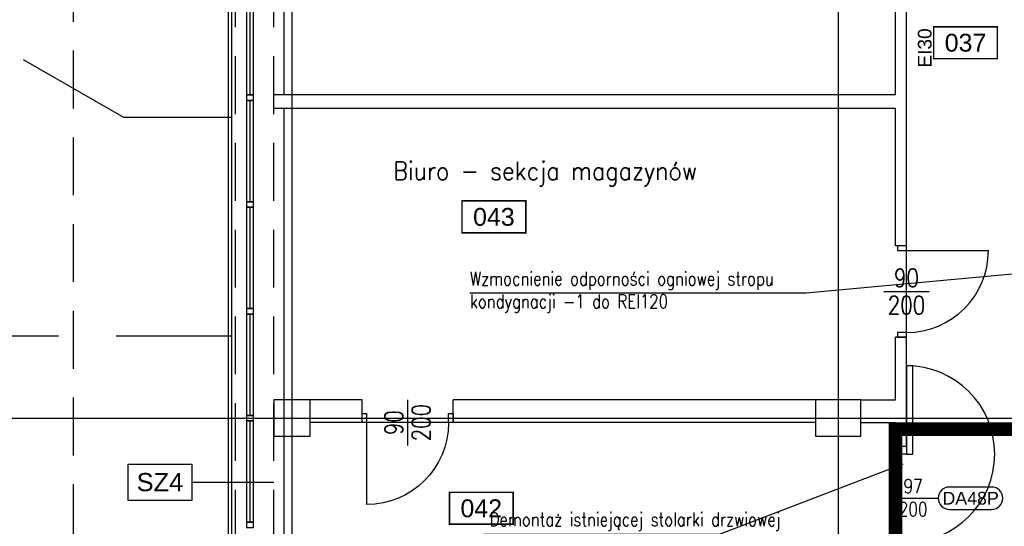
# Model space of a CAD drawing. Header units: centimetres. Extents: x -228435 to 56419, y -89367 to 477256.
# Tile 24 of 53: x -74130 to -63315, y 51811 to 57375. Entities that reach past the tile are written whole.
import ezdxf
from ezdxf.enums import TextEntityAlignment as Align

# ---------------------------------------------------------------- set-up
doc = ezdxf.new("R2010")
doc.units = ezdxf.units.CM
doc.header["$LTSCALE"] = 50
for name, pattern in [('Kondygnacja -1$0$DIVIDE', [31.75, 12.7, -6.35, 0, -6.35, 0, -6.35]), ('Kondygnacja -1$0$HIDDEN', [9.525, 6.35, -3.175]), ('Osie rzutów$0$DASHDOT2', [12.7, 6.35, -3.175, 0, -3.175])]:
    doc.linetypes.add(name, pattern=pattern)
doc.layers.get('0').update_dxf_attribs({"color": 8})
for name, color, linetype in [('Kondygnacja -1$0$ARCH_ETAPOWANIE', 8, 'Kondygnacja -1$0$DIVIDE'), ('Kondygnacja -1$0$ARCH_INFO_ETYK_DRZWI', 8, 'Continuous'), ('Kondygnacja -1$0$ARCH_INFO_ETYK_DRZWI_IST', 8, 'Continuous'), ('Kondygnacja -1$0$ARCH_INFO_ODPORNOŚĆ OGNIOWA', 8, 'Continuous'), ('Kondygnacja -1$0$ARCH_INFO_OPISY', 8, 'Continuous'), ('Kondygnacja -1$0$ARCH_INFO_OPISY_IST', 8, 'Continuous'), ('Kondygnacja -1$0$ARCH_INFO_OPISY_PRZEGRODY_IST', 8, 'Continuous'), ('Kondygnacja -1$0$ARCH_MUROWANE_IST', 8, 'Continuous'), ('Kondygnacja -1$0$ARCH_NIEWIDOK_IST', 8, 'Kondygnacja -1$0$HIDDEN'), ('Kondygnacja -1$0$ARCH_STROP', 8, 'Continuous'), ('Kondygnacja -1$0$ARCH_WIDOK_IST', 8, 'Continuous'), ('Kondygnacja -1$0$ARCH_ŚLUSARKA_DRZWI', 8, 'Continuous'), ('Kondygnacja -1$0$ARCH_ŚLUSARKA_DRZWI_IST', 8, 'Continuous'), ('Kondygnacja -1$0$ARCH_ŚLUSARKA_OKNA_IST', 8, 'Continuous'), ('Kondygnacja -1$0$ARCH_ŻELBET_IST', 8, 'Continuous'), ('Osie rzutów$0$ARCH_INFO_OSIE_IST', 8, 'Osie rzutów$0$DASHDOT2'), ('Pomieszczenia -1$0$ARCH_INFO_AREA_ETYKIETY_200', 8, 'Continuous')]:
    doc.layers.add(name, color=color, linetype=linetype)
doc.styles.add('Kondygnacja -1$0$Arial', font='ARIAL.TTF')
doc.styles.add('Kondygnacja -1$0$Romans', font='Romans.shx', dxfattribs={"width": 0.7})
doc.styles.add('Kondygnacja -1$0$ROMANS-50-CM', font='romans.shx', dxfattribs={"width": 0.8, "height": 10})
doc.styles.add('Kondygnacja -1$0$Standard', font='txt')
doc.styles.add('Pomieszczenia -1$0$Arial', font='ARIAL.TTF')
doc.dimstyles.new('Kondygnacja -1$0$ISO-25', dxfattribs={"dimtxt": 2.5, "dimasz": 2.5, "dimexe": 1.25, "dimexo": 0.625, "dimtad": 1, "dimtxsty": 'Kondygnacja -1$0$Standard', "dimcen": 2.5, "dimadec": 0, "dimazin": 0, "dimtfac": 1, "dimtmove": 0, "dimatfit": 3, "dimfxl": 0, "dimarcsym": 0})

# ---------------------------------------------------------------- blocks, each defined once
blk = doc.blocks.new('Kondygnacja -1$0$T-drzwi_prawe-200')
at = {"layer": 'Kondygnacja -1$0$ARCH_INFO_ETYK_DRZWI'}
blk.add_line((0, 0), (60, 0), dxfattribs=at)
blk.add_lwpolyline([(143.7, 17.5), (77.5, 17.5, 1), (77.5, -17.5), (143.7, -17.5, 1)], format="xyb", close=True, dxfattribs=at)
at = {"layer": 'Kondygnacja -1$0$ARCH_INFO_ETYK_DRZWI', "color": 1, "style": 'Kondygnacja -1$0$Arial'}
blk.add_attdef('ADS_DRZWI:ODPORNOŚĆ_OGNIOWA', text='', height=20, rotation=90, dxfattribs=at).set_placement((-25.5, 0.1), align=Align.BOTTOM_CENTER)
at = {"layer": 'Kondygnacja -1$0$ARCH_INFO_ETYK_DRZWI', "style": 'Kondygnacja -1$0$Romans', "width": 0.8}
for tag, p in [('ADS_DRZWI:SZEROKOŚĆ', (20.5, 8)), ('ADS_DRZWI:WYSOKOŚĆ', (20.5, -28))]:
    blk.add_attdef(tag, text='', height=22, dxfattribs=at).set_placement(p, align=Align.CENTER)
at = {"layer": 'Kondygnacja -1$0$ARCH_INFO_ETYK_DRZWI', "style": 'Kondygnacja -1$0$Arial'}
blk.add_attdef('ADS_DRZWI:SYMBOL', text='', height=20, dxfattribs=at).set_placement((110.7, 0), align=Align.MIDDLE)
blk = doc.blocks.new('Kondygnacja -1$0$_Dot')
at = {"color": 0, "linetype": 'ByBlock', "lineweight": -2}
blk.add_line((-0.5, 0), (-1, 0), dxfattribs=at)
at = {"color": 0, "linetype": 'ByBlock', "const_width": 0.5}
blk.add_lwpolyline([(-0.25, 0, 1), (0.25, 0, 1)], format="xyb", close=True, dxfattribs=at)
blk = doc.blocks.new('Kondygnacja -1$0$DRZWI90')
blk.add_line((-45, 0), (-45, 90))
at = {"lineweight": -3}
for p, q in [((0, -25), (0, 25)), ((45, 0), (-45, 0))]:
    blk.add_line(p, q, dxfattribs=at)
for points in [[(-50, -10), (-45, -10), (-45, 0), (-50, 0)], [(45, -10), (50, -10), (50, 0), (45, 0)]]:
    blk.add_lwpolyline(points, close=True, dxfattribs=at)
blk.add_arc((-45, 0), 90, 0, 90, dxfattribs=at)
blk = doc.blocks.new('Pomieszczenia -1$0$etykieta_numer')
at = {"color": 0, "linetype": 'ByBlock', "const_width": 2.44}
blk.add_lwpolyline([(-50, -50), (-50, 0), (50, 0), (50, -50)], close=True, dxfattribs=at)
at = {"color": 0, "linetype": 'ByBlock', "style": 'Pomieszczenia -1$0$Arial'}
blk.add_attdef('AECAREA:NUMER_LOKALU', text='', height=28, dxfattribs=at).set_placement((0, -25), align=Align.MIDDLE)
blk = doc.blocks.new('Osie rzutów')
at = {"layer": 'Osie rzutów$0$ARCH_INFO_OSIE_IST', "ltscale": 10}
for p, q in [((4930, 12510), (4930, 4623.26)), ((5000, 12510), (5000, 4512.32)), ((5600, 12510), (5600, 4512.32)), ((4436.04, 9800), (15156.54, 9800))]:
    blk.add_line(p, q, dxfattribs=at)

msp = doc.modelspace()

# ---------------------------------------------------------------- linework, layer by layer
at = {"layer": 'Kondygnacja -1$0$ARCH_ETAPOWANIE', "ltscale": 10, "const_width": 150}
msp.add_lwpolyline([(-32748.04, 102637.868), (-71890, 102637.868), (-71890, 102637.868), (-59420, 102643.954), (-59420, 89588.736), (-59020, 89588.736), (-59020, 77200), (-62990, 77200), (-62990, 52880), (-64510, 52880), (-64510, 50140), (-71792.787, 50140), (-71791.154, 44617.85), (-64520, 44617.85), (-64520, 43500), (-62990, 43500), (-62990, 12320), (-64520, 12320), (-64520, 10920), (-71740, 10920), (-71740, -6411.936)], dxfattribs=at)
at = {"layer": 'Kondygnacja -1$0$ARCH_INFO_OPISY_PRZEGRODY_IST'}
msp.add_lwpolyline([(-72239.107, 52295.597), (-72239.107, 52095.597), (-72939.107, 52095.597), (-72939.107, 52495.597), (-72239.107, 52495.597), (-72239.107, 52295.597), (-71340, 52295.597)], dxfattribs=at)
at = {"layer": 'Kondygnacja -1$0$ARCH_MUROWANE_IST', "ltscale": 4}
for p, q in [((-64510, 56550), (-64510, 59160)), ((-64390, 54890), (-64390, 59160)), ((-64510, 56550), (-71340, 56550)), ((-64510, 56400), (-71340, 56400)), ((-64510, 54890), (-64510, 56400)), ((-64390, 54890), (-64510, 54890)), ((-64510, 53200), (-64510, 53890)), ((-64390, 53890), (-64510, 53890)), ((-64390, 52690), (-64390, 53890)), ((-70370, 53200), (-70940, 53200)), ((-70370, 52950), (-70370, 53200)), ((-65340, 53200), (-69370, 53200)), ((-69370, 52950), (-69370, 53200)), ((-64890, 53200), (-64510, 53200)), ((-70370, 52950), (-70940, 52950)), ((-65390, 52950), (-69370, 52950)), ((-64890, 52950), (-64510, 52950)), ((-64510, 52690), (-64510, 52950)), ((-64510, 52690), (-64390, 52690))]:
    msp.add_line(p, q, dxfattribs=at)
at = {"layer": 'Kondygnacja -1$0$ARCH_NIEWIDOK_IST', "ltscale": 2}
for p, q in [((-71760, 50624.068), (-71760, 65200)), ((-71340, 50624.068), (-71340, 65200))]:
    msp.add_line(p, q, dxfattribs=at)
at = {"layer": 'Kondygnacja -1$0$ARCH_NIEWIDOK_IST', "linetype": 'Kondygnacja -1$0$HIDDEN', "ltscale": 4}
msp.add_line((-71800, 53900), (-75222.256, 53899.626), dxfattribs=at)
at = {"layer": 'Kondygnacja -1$0$ARCH_NIEWIDOK_IST'}
msp.add_line((-64390, 52880), (-62990, 52880), dxfattribs=at)
at = {"layer": 'Kondygnacja -1$0$ARCH_NIEWIDOK_IST', "ltscale": 2}
msp.add_lwpolyline([(-71760, 10680), (-73540, 10680), (-73540, 67100)], dxfattribs=at)
at = {"layer": 'Kondygnacja -1$0$ARCH_NIEWIDOK_IST', "linetype": 'Kondygnacja -1$0$HIDDEN', "ltscale": 4}
msp.add_lwpolyline([(-71800, 56300), (-72986.41, 56300), (-74718.461, 57300), (-94469.489, 62955.7), (-101260.72, 49150.627)], dxfattribs=at)
at = {"layer": 'Kondygnacja -1$0$ARCH_WIDOK_IST'}
for points in [[(-71760, 50624.068), (-71800, 50624.068), (-71800, 65200)], [(-71230, 58800), (-71230, 56550)], [(-71230, 56400), (-71230, 50624.068), (-71340, 50624.068)]]:
    msp.add_lwpolyline(points, dxfattribs=at)
at = {"layer": 'Kondygnacja -1$0$ARCH_ŚLUSARKA_DRZWI', "linetype": 'Continuous', "lineweight": -3}
for points in [[(-64390, 52605), (-64320, 52605), (-64320, 53575), (-64390, 53575)], [(-64460, 52605), (-64460, 52690), (-64390, 52690), (-64390, 52605)]]:
    msp.add_lwpolyline(points, close=True, dxfattribs=at)
msp.add_arc((-64390, 52605), 970, 270, 90, dxfattribs=at)
at = {"layer": 'Kondygnacja -1$0$ARCH_ŚLUSARKA_OKNA_IST'}
for p, q in [((-71600, 56548.898), (-71600, 57661.864)), ((-71600, 55375.932), (-71600, 56488.898)), ((-71600, 54202.966), (-71600, 55315.932)), ((-71600, 53030), (-71600, 54142.966)), ((-71600, 51857.034), (-71600, 52970))]:
    msp.add_line(p, q, dxfattribs=at)
for points in [[(-71560, 56548.898), (-71560, 57661.864), (-71640, 57661.864), (-71640, 56548.898)], [(-71560, 56488.898), (-71560, 56548.898), (-71640, 56548.898), (-71640, 56488.898)], [(-71560, 55375.932), (-71560, 56488.898), (-71640, 56488.898), (-71640, 55375.932)], [(-71560, 55315.932), (-71560, 55375.932), (-71640, 55375.932), (-71640, 55315.932)], [(-71560, 54202.966), (-71560, 55315.932), (-71640, 55315.932), (-71640, 54202.966)], [(-71560, 54142.966), (-71560, 54202.966), (-71640, 54202.966), (-71640, 54142.966)], [(-71560, 53030), (-71560, 54142.966), (-71640, 54142.966), (-71640, 53030)], [(-71560, 52970), (-71560, 53030), (-71640, 53030), (-71640, 52970)], [(-71560, 51857.034), (-71560, 52970), (-71640, 52970), (-71640, 51857.034)], [(-71560, 51797.034), (-71560, 51857.034), (-71640, 51857.034), (-71640, 51797.034)]]:
    msp.add_lwpolyline(points, close=True, dxfattribs=at)
at = {"layer": 'Kondygnacja -1$0$ARCH_ŻELBET_IST', "ltscale": 4}
for points in [[(-71340, 52800), (-70940, 52800), (-70940, 53200), (-71340, 53200)], [(-65390, 52800), (-64890, 52800), (-64890, 53200), (-65390, 53200)]]:
    msp.add_lwpolyline(points, close=True, dxfattribs=at)

# ---------------------------------------------------------------- block references
at = {"layer": 'Kondygnacja -1$0$ARCH_STROP', "linetype": 'Continuous', "lineweight": -3}
ref = msp.add_blockref('Kondygnacja -1$0$T-drzwi_prawe-200', (-64460, 52120), dxfattribs=dict(at, xscale=7, yscale=7, zscale=7))
ref.add_attrib('ADS_DRZWI:SZEROKOŚĆ', '97', dxfattribs={"layer": 'Kondygnacja -1$0$ARCH_INFO_ETYK_DRZWI', "height": 154, "style": 'Kondygnacja -1$0$Romans', "width": 0.8}).set_placement((-64316.538, 52176), align=Align.CENTER)
ref.add_attrib('ADS_DRZWI:SYMBOL', 'DA48P', dxfattribs={"layer": 'Kondygnacja -1$0$ARCH_INFO_ETYK_DRZWI', "height": 140, "style": 'Kondygnacja -1$0$Arial'}).set_placement((-63685.187, 52120), align=Align.MIDDLE)
ref.add_attrib('ADS_DRZWI:WYSOKOŚĆ', '200', dxfattribs={"layer": 'Kondygnacja -1$0$ARCH_INFO_ETYK_DRZWI', "height": 154, "style": 'Kondygnacja -1$0$Romans', "width": 0.8}).set_placement((-64316.538, 51924), align=Align.CENTER)
at = {"layer": 'Kondygnacja -1$0$ARCH_ŚLUSARKA_DRZWI_IST', "yscale": 10, "zscale": 10}
for p, xscale, rotation in [((-64390, 54390), 10, 270), ((-69870, 52950), -10, 180)]:
    msp.add_blockref('Kondygnacja -1$0$DRZWI90', p, dxfattribs=dict(at, xscale=xscale, rotation=rotation))
at = {"layer": 'Osie rzutów$0$ARCH_INFO_OSIE_IST', "xscale": 10, "yscale": 10, "zscale": 10}
msp.add_blockref('Osie rzutów', (-121140, -45000), dxfattribs=at)
at = {"layer": 'Pomieszczenia -1$0$ARCH_INFO_AREA_ETYKIETY_200', "linetype": 'Continuous', "lineweight": -3}
ref = msp.add_blockref('Pomieszczenia -1$0$etykieta_numer', (-63741.382, 57297.582, 6300), dxfattribs=dict(at, xscale=7, yscale=7, zscale=10))
ref.add_attrib('AECAREA:NUMBER', '037', dxfattribs={"layer": '0', "color": 0, "linetype": 'ByBlock', "height": 196, "style": 'Pomieszczenia -1$0$Arial'}).set_placement((-63741.382, 57122.582, 6300), align=Align.MIDDLE)
ref = msp.add_blockref('Pomieszczenia -1$0$etykieta_numer', (-68921.483, 55384.762, 6300), dxfattribs=dict(at, xscale=7, yscale=7, zscale=10))
ref.add_attrib('AECAREA:NUMBER', '043', dxfattribs={"layer": '0', "color": 0, "linetype": 'ByBlock', "height": 196, "style": 'Pomieszczenia -1$0$Arial'}).set_placement((-68921.483, 55209.762, 6300), align=Align.MIDDLE)
ref = msp.add_blockref('Pomieszczenia -1$0$etykieta_numer', (-69060.045, 52184.374, 6300), dxfattribs=dict(at, xscale=7, yscale=7, zscale=10))
ref.add_attrib('AECAREA:NUMBER', '042', dxfattribs={"layer": '0', "color": 0, "linetype": 'ByBlock', "height": 196, "style": 'Pomieszczenia -1$0$Arial'}).set_placement((-69060.045, 52009.374, 6300), align=Align.MIDDLE)

# ---------------------------------------------------------------- texts
at = {"layer": 'Kondygnacja -1$0$ARCH_INFO_ETYK_DRZWI_IST', "insert": (-64390, 54390), "char_height": 200, "width": 100, "attachment_point": 5, "line_spacing_factor": 0.9, "style": 'Kondygnacja -1$0$ROMANS-50-CM'}
msp.add_mtext('90\\P200', dxfattribs=at)
at = {"layer": 'Kondygnacja -1$0$ARCH_INFO_ETYK_DRZWI_IST', "insert": (-69870, 52950), "char_height": 200, "width": 100, "attachment_point": 5, "rotation": 90, "line_spacing_factor": 0.9, "style": 'Kondygnacja -1$0$ROMANS-50-CM'}
msp.add_mtext('90\\P200', dxfattribs=at)
at = {"layer": 'Kondygnacja -1$0$ARCH_INFO_ODPORNOŚĆ OGNIOWA', "insert": (-64188.462, 57064.585), "char_height": 150, "width": 533.32525, "attachment_point": 5, "rotation": 90, "style": 'Kondygnacja -1$0$Arial'}
msp.add_mtext('EI30', dxfattribs=at)
at = {"layer": 'Kondygnacja -1$0$ARCH_INFO_OPISY', "char_height": 150, "attachment_point": 1, "style": 'Kondygnacja -1$0$ROMANS-50-CM'}
for s, insert, width in [('Wzmocnienie odporności ogniowej stropu \\Pkondygnacji -1 do REI120 ', (-69184.702, 54606.584), 3572.13752), ('Demontaż istniejącej stolarki drzwiowej\\Pi montaż nowych drzwi', (-68968.699, 51962.099), 3332.02089)]:
    msp.add_mtext(s, dxfattribs=dict(at, insert=insert, width=width))
at = {"layer": 'Kondygnacja -1$0$ARCH_INFO_OPISY_IST', "insert": (-70027.356, 55815.189), "char_height": 200, "width": 4775.12967, "attachment_point": 1, "style": 'Kondygnacja -1$0$ROMANS-50-CM'}
msp.add_mtext('{\\W0.9;Biuro - sekcja magazynów}', dxfattribs=at)
at = {"layer": 'Kondygnacja -1$0$ARCH_INFO_OPISY_PRZEGRODY_IST', "insert": (-72589.107, 52295.597), "char_height": 200, "width": 700, "attachment_point": 5, "style": 'Kondygnacja -1$0$Arial'}
msp.add_mtext('SZ4', dxfattribs=at)

# ---------------------------------------------------------------- leaders
at = {"layer": 'Kondygnacja -1$0$ARCH_INFO_OPISY'}
for points in [[(-61790.731, 54714.665), (-65491.226, 54372.444), (-69185.307, 54372.444)], [(-64428.717, 52492.891), (-66445.904, 51723.082), (-69036.501, 51723.082)]]:
    msp.add_leader(points, dimstyle='Kondygnacja -1$0$ISO-25', override={"dimscale": 5, "dimasz": 2, "dimtad": 0, "dimldrblk": 'Kondygnacja -1$0$_Dot'}, dxfattribs=at)

doc.saveas('drawing.dxf')
